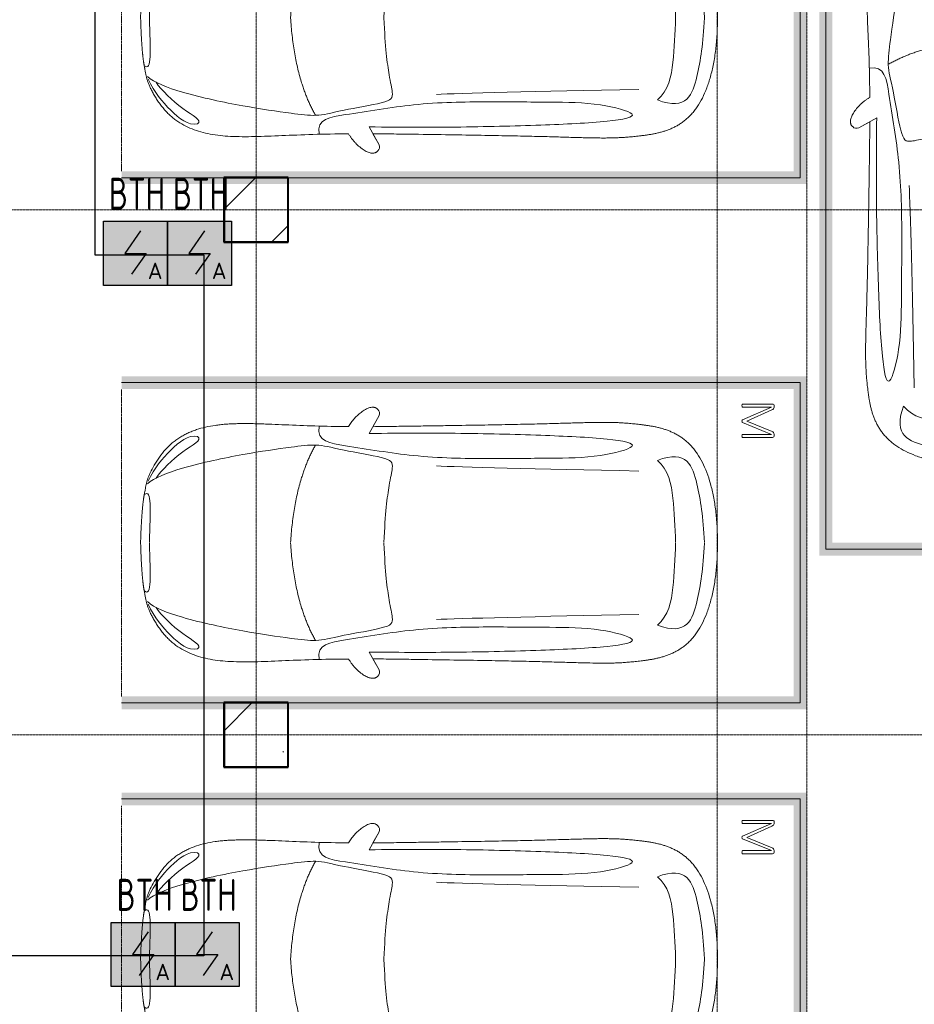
# Model space of a CAD drawing. Header units: millimetres. Extents: x -135639 to 224623, y -383017 to -59102.
# Tile 104 of 256: x 72349 to 79335, y -341619 to -333932. Entities that reach past the tile are written whole.
import ezdxf
from ezdxf.enums import TextEntityAlignment as Align

# ---------------------------------------------------------------- set-up
doc = ezdxf.new("R2010")
doc.units = ezdxf.units.MM
for name, pattern in [('CONTINOUS', [0]), ('Линия сетки', [25, 20, -2.5, 0, -2.5]), ('Невидимые', [5, 3, -2]), ('Штрих_3_3_', [6, 3, -3])]:
    doc.linetypes.add(name, pattern=pattern)
for name, color, linetype, lineweight in [('A-000-M_MASS', 7, 'Continuous', 18), ('A-200-M_WALL_INT', 7, 'Continuous', 18), ('C-953-M_PARKING', 7, 'Continuous', 18), ('C-953-MH_PARKING', 7, 'Невидимые', 18), ('S-280-M_COLUMN', 7, 'Continuous', 18), ('Z-030-M_GRID', 7, 'Continuous', 9), ('ПС', 7, 'Continuous', 40), ('СС-011-ПОЖ-СИГНАЛИЗАЦИЯ', 1, 'Continuous', 30)]:
    doc.layers.add(name, color=color, linetype=linetype, lineweight=lineweight)
doc.styles.add('1111', font='isocpeur.ttf')

# ---------------------------------------------------------------- blocks, each defined once
blk = doc.blocks.new('A_PAR_Parking - M-2663509-B2_-11_400_')
at = {"layer": 'C-953-M_PARKING', "true_color": 0xf7f9fb}
blk.add_hatch(color=7, dxfattribs=at).paths.add_polyline_path([(-1300, 2650), (-1300, -2700), (1300, -2700), (1300, 2650), (1200, 2650), (1200, -2600), (-1200, -2600), (-1200, 2650)])
at = {"layer": 'A-000-M_MASS', "color": 253, "true_color": 0xaaaaaa}
for p, q in [((-853.2, 716.7), (-993.1, 639.1)), ((853.2, 716.7), (993.1, 639.1)), ((-906.1, 687.4), (-993.1, 639.1)), ((993.1, 639.1), (906.1, 687.4))]:
    blk.add_line(p, q, dxfattribs=at)
for centre, start, end in [((-1010.2, 677.7), 223.41837, 293.93047), ((1010.2, 677.7), 246.06953, 316.58163)]:
    blk.add_arc(centre, 42.2, start, end, dxfattribs=at)
for points, knots in [([(-907.6, 876.4), (-907.6, 976), (-911.2, 1161), (-920, 1362), (-926.1, 1508.1), (-930.5, 1645.4), (-930.2, 1768.6), (-921.6, 1880.2), (-910.5, 1957.2), (-893.9, 2030.5), (-870.8, 2100), (-840.5, 2165.3), (-808.7, 2215.9), (-778.9, 2254), (-754.4, 2281.2), (-727.4, 2307.2), (-698.1, 2331.9), (-667.3, 2354.9), (-635.8, 2376.1), (-604.5, 2395.2), (-574, 2412.1), (-545.3, 2426.4), (-519.1, 2437.8), (-499.9, 2445), (-485.2, 2449.7), (-474.3, 2452.8), (-463.2, 2455.6), (-451.9, 2458.1), (-440.1, 2460.6), (-427.5, 2463), (-414, 2465.5), (-401.8, 2467.8), (-391.4, 2469.7), (-383.1, 2471.3), (-375.8, 2472.6), (-369.6, 2473.7), (-363, 2474.8), (-356.1, 2475.9), (-348.8, 2477.1), (-342.9, 2477.9), (-336.8, 2478.8), (-330.4, 2479.7), (-323.7, 2480.6), (-316.6, 2481.5), (-309.1, 2482.4), (-301.4, 2483.3), (-293.2, 2484.2), (-284.6, 2485.1), (-275.5, 2486), (-262.9, 2487.1), (-249.4, 2488.3), (-234.8, 2489.5), (-223.4, 2490.4), (-211.5, 2491.2), (-198.9, 2492.1), (-185.8, 2492.9), (-167.6, 2494), (-148.2, 2495.1), (-127.4, 2496.1), (-105.9, 2497.2), (-77.2, 2498.4), (-39.8, 2499.8), (-13, 2500.7), (0.9, 2501.1)], [-1, -1, -1, -1, -0.913265, -0.826531, -0.783163, -0.739796, -0.653061, -0.612245, -0.571429, -0.530612, -0.489796, -0.44898, -0.408163, -0.387755, -0.367347, -0.346939, -0.326531, -0.306122, -0.285714, -0.265306, -0.244898, -0.22449, -0.204082, -0.183673, -0.173469, -0.163265, -0.153061, -0.142857, -0.132653, -0.122449, -0.112245, -0.102041, -0.096939, -0.091837, -0.086735, -0.084184, -0.081633, -0.076531, -0.07398, -0.071429, -0.068878, -0.066327, -0.063776, -0.061224, -0.058673, -0.056122, -0.053571, -0.05102, -0.048469, -0.045918, -0.040816, -0.038265, -0.035714, -0.033163, -0.030612, -0.028061, -0.02551, -0.020408, -0.017857, -0.015306, -0.010204, -0.005102, 0, 0, 0, 0]), ([(0.9, 2501.1), (21.7, 2500.5), (51.4, 2499.4), (87.7, 2498), (113.2, 2496.8), (137.2, 2495.6), (159.8, 2494.4), (180.9, 2493.2), (200.8, 2491.9), (219.4, 2490.6), (236.6, 2489.3), (252.9, 2488), (267.9, 2486.6), (281.9, 2485.3), (295, 2483.9), (307, 2482.6), (319.6, 2481.1), (329.9, 2479.7), (338.4, 2478.5), (344.6, 2477.7), (350.4, 2476.8), (355.9, 2475.9), (361.2, 2475.1), (366.3, 2474.2), (371.2, 2473.4), (377.4, 2472.3), (384.7, 2471), (393, 2469.4), (403.4, 2467.5), (415.6, 2465.2), (433.6, 2461.8), (453.8, 2457.8), (475.9, 2452.6), (497.6, 2446), (520.6, 2437.4), (555.5, 2422.1), (605.5, 2395.9), (669.1, 2355.3), (729.9, 2307.4), (772.8, 2262.9), (802.5, 2224.9), (822.6, 2195.1), (840.7, 2164.2), (856.7, 2132.1), (870.9, 2098.9), (887.5, 2053.3), (903.9, 1993.8), (915.3, 1931.2), (921.9, 1879.2), (925.6, 1839.1), (928.2, 1798), (929.8, 1755.7), (930.5, 1719.5), (930.6, 1689.9), (930.5, 1667.4), (930.3, 1644.6), (929.9, 1621.4), (929.4, 1597.9), (928.5, 1566.1), (927.2, 1525.5), (924.6, 1458.6), (919.2, 1336.4), (911, 1144.9), (907.6, 970.1), (907.6, 876.4)], [-1, -1, -1, -1, -0.992347, -0.98852, -0.984694, -0.980867, -0.977041, -0.973214, -0.969388, -0.965561, -0.961735, -0.957908, -0.954082, -0.950255, -0.946429, -0.942602, -0.938776, -0.933673, -0.931122, -0.928571, -0.92602, -0.923469, -0.920918, -0.918367, -0.915816, -0.913265, -0.908163, -0.903061, -0.897959, -0.887755, -0.877551, -0.857143, -0.836735, -0.816327, -0.795918, -0.77551, -0.734694, -0.693878, -0.653061, -0.612245, -0.591837, -0.571429, -0.55102, -0.530612, -0.510204, -0.489796, -0.44898, -0.408163, -0.387755, -0.367347, -0.346939, -0.326531, -0.306122, -0.295918, -0.285714, -0.27551, -0.265306, -0.255102, -0.244898, -0.22449, -0.204082, -0.163265, -0.081633, 0, 0, 0, 0]), ([(-479.6, 2441.4), (-586, 2391.8), (-718.7, 2282.7), (-847.3, 2127.6), (-828.4, 2057)], [0, 0, 0, 0, 0.53668, 1.024735, 1.024735, 1.024735, 1.024735]), ([(-459.4, 2446), (-507.5, 2397.9), (-600.9, 2146.6), (-695.8, 1683.9), (-743.6, 1354.1), (-774.1, 1106.3), (-734.1, 996.4), (-659.8, 552.2), (-618, 522.3), (-447.3, 564.9), (-233.6, 590.3), (-1.9, 601.6)], [0, 0, 0, 0, 0.884172, 2.058368, 3.212407, 3.977765, 4.871213, 5.547774, 6.288901, 6.772879, 7.454401, 7.454401, 7.454401, 7.454401]), ([(459.4, 2446), (507.5, 2397.9), (600.9, 2146.6), (695.8, 1683.9), (743.6, 1354.1), (774.1, 1106.3), (734.1, 996.4), (659.8, 552.2), (618, 522.3), (447.3, 564.9), (233.6, 590.3), (1.9, 601.6)], [0, 0, 0, 0, 0.884172, 2.058368, 3.212407, 3.977765, 4.871213, 5.547774, 6.288901, 6.772879, 7.454401, 7.454401, 7.454401, 7.454401]), ([(479.6, 2441.4), (586, 2391.8), (718.7, 2282.7), (847.3, 2127.6), (828.4, 2057)], [0, 0, 0, 0, 0.53668, 1.024735, 1.024735, 1.024735, 1.024735]), ([(-828.4, 2057), (-802.6, 2015.7), (-728.3, 2173.2), (-566.1, 2339.3), (-504.9, 2380.6)], [0, 0, 0, 0, 0.497572, 1.022643, 1.022643, 1.022643, 1.022643]), ([(828.4, 2057), (802.6, 2015.7), (728.3, 2173.2), (566.1, 2339.3), (504.9, 2380.6)], [0, 0, 0, 0, 0.497572, 1.022643, 1.022643, 1.022643, 1.022643]), ([(-908.3, 1105.9), (-792, 1130), (-753.2, 859.4), (-662.6, 332.1), (-655.4, -196.5), (-660.5, -684.2), (-662.6, -1068.4), (-763.9, -1442.7), (-816.5, -1156.9), (-841.5, -605.2), (-856.7, -17.5), (-856.5, 453.9), (-853.2, 716.7)], [0, 0, 0, 0, 1.013953, 2.476159, 4.172855, 5.704608, 7.082231, 8.244161, 9.589947, 11.154659, 12.917121, 14.362976, 14.362976, 14.362976, 14.362976]), ([(908.3, 1105.9), (792, 1130), (753.2, 859.4), (662.6, 332.1), (655.4, -196.5), (660.5, -684.2), (662.6, -1068.4), (763.9, -1442.7), (816.5, -1156.9), (841.5, -605.2), (856.7, -17.5), (856.5, 453.9), (853.2, 716.7)], [0, 0, 0, 0, 1.013953, 2.476159, 4.172855, 5.704608, 7.082231, 8.244161, 9.589947, 11.154659, 12.917121, 14.362976, 14.362976, 14.362976, 14.362976]), ([(-1040.9, 648.7), (-1044.3, 651.7), (-1048.7, 656.6), (-1052.9, 663.7), (-1055.3, 669.5), (-1057.1, 675.4), (-1058, 681.7), (-1058.4, 688.2), (-1057.8, 701.7), (-1052.2, 723.5), (-1035.9, 755.8), (-1011.1, 789.9), (-984.6, 818.2), (-961.5, 838.8), (-943.7, 853.1), (-925.6, 865.8), (-913.6, 873), (-907.6, 876.4)], [-1, -1, -1, -1, -0.941667, -0.9125, -0.883333, -0.854167, -0.825, -0.795833, -0.766667, -0.65, -0.533333, -0.4, -0.266667, -0.2, -0.133333, -0.066667, 0, 0, 0, 0]), ([(907.6, 876.4), (912.9, 873.5), (923.4, 867.2), (944.5, 852.7), (970.5, 831.6), (999.5, 802.9), (1025.9, 770.7), (1043.2, 742.4), (1052.9, 719.4), (1057.4, 702.8), (1058.6, 689.7), (1057.9, 679.9), (1056.4, 672.8), (1054.1, 666.1), (1049.7, 657.8), (1044.8, 652.2), (1040.9, 648.7)], [-1, -1, -1, -1, -0.941667, -0.883333, -0.766667, -0.65, -0.533333, -0.4, -0.333333, -0.266667, -0.2, -0.166667, -0.133333, -0.1, -0.066667, 0, 0, 0, 0]), ([(0, -2003.8), (-45, -2003.7), (-131.8, -2001.4), (-251.9, -1990.7), (-361.8, -1973.6), (-461.5, -1950.2), (-550.8, -1921), (-629.5, -1886.4), (-686.2, -1853.3), (-726.1, -1824.5), (-753.4, -1801.8), (-773.8, -1781.9), (-788.8, -1765.5), (-799.4, -1753.1), (-809.5, -1740.4), (-818.9, -1727.5), (-827.7, -1714.4), (-836.1, -1701.2), (-843.9, -1687.9), (-851.2, -1674.4), (-857.9, -1660.8), (-864.3, -1647.2), (-870.2, -1633.6), (-875.7, -1619.8), (-880.7, -1606), (-885.4, -1592.2), (-889.8, -1578.4), (-893.7, -1564.6), (-897.4, -1550.8), (-900.7, -1537.2), (-903.9, -1523.6), (-906.6, -1510.1), (-909.2, -1496.6), (-911.6, -1483.4), (-913.8, -1470.2), (-915.7, -1457.2), (-917.5, -1444.4), (-919.2, -1431.8), (-920.9, -1419.4), (-922.8, -1403.2), (-925.1, -1383.5), (-927.6, -1360.8), (-929.8, -1338.8), (-931.7, -1317.6), (-934, -1290), (-936.3, -1256.7), (-938.2, -1217.6), (-939.4, -1178.6), (-940, -1138.8), (-940, -1097.3), (-939.4, -1038.8), (-937.7, -958.2), (-934.4, -846), (-930.5, -714.1), (-926.5, -558.6), (-922.7, -375.9), (-918.9, -163.4), (-914.9, 81.7), (-911.4, 315.4), (-908.5, 521.3), (-906.9, 630.9), (-906.1, 687.4)], [-1, -1, -1, -1, -0.97619, -0.952381, -0.928571, -0.904762, -0.880952, -0.857143, -0.833333, -0.821429, -0.809524, -0.797619, -0.791667, -0.785714, -0.779762, -0.77381, -0.767857, -0.761905, -0.755952, -0.75, -0.744048, -0.738095, -0.732143, -0.72619, -0.720238, -0.714286, -0.708333, -0.702381, -0.696429, -0.690476, -0.684524, -0.678571, -0.672619, -0.666667, -0.660714, -0.654762, -0.64881, -0.642857, -0.636905, -0.630952, -0.619048, -0.607143, -0.595238, -0.583333, -0.571429, -0.547619, -0.52381, -0.5, -0.47619, -0.452381, -0.428571, -0.380952, -0.333333, -0.285714, -0.238095, -0.190476, -0.142857, -0.095238, -0.047619, -0.02381, 0, 0, 0, 0]), ([(906.1, 687.4), (906.9, 630.9), (908.5, 521.3), (910.7, 366.9), (912.8, 221.9), (915.6, 40.8), (918.9, -163.4), (922.7, -375.9), (926.5, -558.6), (929.8, -688.2), (932.5, -780), (934.3, -843.5), (936, -902.1), (937.5, -956.3), (938.7, -1006.6), (939.6, -1053.4), (940, -1097.3), (940, -1138.8), (939.4, -1178.6), (938.2, -1217.6), (936.3, -1256.7), (934, -1290), (931.7, -1317.6), (929.8, -1338.8), (927.6, -1360.8), (925.1, -1383.5), (922.8, -1403.2), (920.9, -1419.4), (919.2, -1431.8), (917.5, -1444.4), (915.7, -1457.2), (913.8, -1470.2), (911.6, -1483.4), (909.2, -1496.6), (906.6, -1510.1), (903.9, -1523.6), (900.7, -1537.2), (897.4, -1550.8), (893.7, -1564.6), (889.8, -1578.4), (885.4, -1592.2), (880.7, -1606), (875.7, -1619.8), (870.2, -1633.6), (864.3, -1647.2), (857.9, -1660.8), (851.2, -1674.4), (843.9, -1687.9), (836.1, -1701.2), (827.7, -1714.4), (818.9, -1727.5), (809.5, -1740.4), (799.4, -1753.1), (788.8, -1765.5), (773.8, -1781.9), (753.4, -1801.8), (726.1, -1824.5), (686.2, -1853.3), (606.8, -1899.6), (494.8, -1942.4), (361.8, -1973.6), (251.9, -1990.7), (131.8, -2001.4), (45, -2003.7), (0, -2003.8)], [-1, -1, -1, -1, -0.97619, -0.952381, -0.928571, -0.904762, -0.857143, -0.809524, -0.761905, -0.714286, -0.690476, -0.666667, -0.642857, -0.619048, -0.595238, -0.571429, -0.547619, -0.52381, -0.5, -0.47619, -0.452381, -0.428571, -0.416667, -0.404762, -0.392857, -0.380952, -0.369048, -0.363095, -0.357143, -0.35119, -0.345238, -0.339286, -0.333333, -0.327381, -0.321429, -0.315476, -0.309524, -0.303571, -0.297619, -0.291667, -0.285714, -0.279762, -0.27381, -0.267857, -0.261905, -0.255952, -0.25, -0.244048, -0.238095, -0.232143, -0.22619, -0.220238, -0.214286, -0.208333, -0.202381, -0.190476, -0.178571, -0.166667, -0.142857, -0.095238, -0.071429, -0.047619, -0.02381, 0, 0, 0, 0]), ([(-643, -1534.6), (-731.6, -1765.4), (-468.2, -1854.8), (-203.3, -1891), (-1.9, -1901.6)], [0, 0, 0, 0, 0.867049, 1.684227, 1.684227, 1.684227, 1.684227]), ([(-643, -1534.6), (-569.6, -1622.1), (-348.5, -1664.3), (-124, -1672.4), (-1.9, -1676.2)], [0, 0, 0, 0, 0.616728, 1.242165, 1.242165, 1.242165, 1.242165]), ([(643, -1534.6), (731.6, -1765.4), (468.2, -1854.8), (203.3, -1891), (1.9, -1901.6)], [0, 0, 0, 0, 0.867049, 1.684227, 1.684227, 1.684227, 1.684227]), ([(643, -1534.6), (569.6, -1622.1), (348.5, -1664.3), (124, -1672.4), (1.9, -1676.2)], [0, 0, 0, 0, 0.616728, 1.242165, 1.242165, 1.242165, 1.242165])]:
    blk.add_open_spline(points, degree=3, knots=knots, dxfattribs=at)
for points, degree in [([(-376.2, 2469.9), (-425, 2411.7), (-256.6, 2425), (-1.9, 2431.6)], 3), ([(376.2, 2469.9), (425, 2411.7), (256.6, 2425), (1.9, 2431.6)], 3), ([(-1.9, 1329.8), (-478.1, 1299.2), (-761.9, 1135.3)], 2), ([(1.9, 1329.8), (478.1, 1299.2), (761.9, 1135.3)], 2), ([(-599.3, 190.1), (-592, 24.4), (-575.2, -588.2), (-560, -1389.4)], 3), ([(599.3, 190.1), (592, 24.4), (575.2, -588.2), (560, -1389.4)], 3)]:
    blk.add_open_spline(points, degree=degree, dxfattribs=at)
at = {"layer": 'C-953-M_PARKING', "color": 253, "true_color": 0xaaaaaa}
for p, q in [((-1250, -2650), (-1250, 2650)), ((1250, 2650), (1250, -2650)), ((822.6, -2197.9), (822.1, -2200.1)), ((822.1, -2200.1), (822.1, -2433.8)), ((824.5, -2196.4), (822.6, -2197.9)), ((822.6, -2197.9), (824.5, -2196.4)), ((828.2, -2195.4), (824.5, -2196.4)), ((824.5, -2196.4), (828.2, -2195.4)), ((833.8, -2195), (828.2, -2195.4)), ((839.8, -2195.4), (833.8, -2195)), ((843.6, -2196.4), (839.8, -2195.4)), ((839.8, -2195.4), (843.6, -2196.4)), ((845.7, -2197.9), (843.6, -2196.4)), ((843.6, -2196.4), (845.7, -2197.9)), ((846.5, -2200.1), (845.7, -2197.9)), ((938, -2198.7), (846.5, -2425.3)), ((846.5, -2425.3), (846.5, -2200.1)), ((939, -2197.3), (938, -2198.7)), ((938, -2198.7), (939, -2197.3)), ((941, -2196.1), (939, -2197.3)), ((939, -2197.3), (941, -2196.1)), ((944.2, -2195.3), (941, -2196.1)), ((941, -2196.1), (944.2, -2195.3)), ((948.9, -2195), (944.2, -2195.3)), ((944.2, -2195.3), (948.9, -2195)), ((953.2, -2195.3), (948.9, -2195)), ((948.9, -2195), (953.2, -2195.3)), ((956.4, -2196.1), (953.2, -2195.3)), ((953.2, -2195.3), (956.4, -2196.1)), ((958.5, -2197.3), (956.4, -2196.1)), ((956.4, -2196.1), (958.5, -2197.3)), ((959.7, -2198.7), (958.5, -2197.3)), ((958.5, -2197.3), (959.7, -2198.7)), ((1058.6, -2425.3), (959.7, -2198.7)), ((1059.2, -2197.9), (1058.6, -2200.1)), ((1058.6, -2200.1), (1058.6, -2425.3)), ((1061.1, -2196.4), (1059.2, -2197.9)), ((1059.2, -2197.9), (1061.1, -2196.4)), ((1064.9, -2195.4), (1061.1, -2196.4)), ((1061.1, -2196.4), (1064.9, -2195.4)), ((1070.4, -2195), (1064.9, -2195.4)), ((1076.3, -2195.4), (1070.4, -2195)), ((1080, -2196.4), (1076.3, -2195.4)), ((1076.3, -2195.4), (1080, -2196.4)), ((1082.1, -2197.9), (1080, -2196.4)), ((1080, -2196.4), (1082.1, -2197.9)), ((1082.7, -2200.1), (1082.1, -2197.9)), ((1082.1, -2197.9), (1082.7, -2200.1)), ((1082.7, -2433.8), (1082.7, -2200.1)), ((869.4, -2430.3), (950, -2231.9)), ((950, -2231.9), (1037.2, -2429.5)), ((822.1, -2433.8), (825.8, -2443.3)), ((825.8, -2443.3), (833.1, -2445.9)), ((833.1, -2445.9), (846, -2445.9)), ((846, -2445.9), (854.6, -2444.9)), ((854.6, -2444.9), (861.1, -2441.8)), ((861.1, -2441.8), (865.9, -2436.9)), ((865.9, -2436.9), (869.4, -2430.3)), ((1037.2, -2429.5), (1041.4, -2437.3)), ((1041.4, -2437.3), (1046.1, -2442.4)), ((1046.1, -2442.4), (1051.3, -2445.1)), ((1051.3, -2445.1), (1057.5, -2445.9)), ((1057.5, -2445.9), (1071.8, -2445.9)), ((1071.8, -2445.9), (1075.5, -2445.3)), ((1075.5, -2445.3), (1071.8, -2445.9)), ((1075.5, -2445.3), (1079, -2443.3)), ((1079, -2443.3), (1075.5, -2445.3)), ((1079, -2443.3), (1081.6, -2439.5)), ((1081.6, -2439.5), (1079, -2443.3)), ((1081.6, -2439.5), (1082.7, -2433.8)), ((1250, -2650), (-1250, -2650))]:
    blk.add_line(p, q, dxfattribs=at)
at = {"layer": 'C-953-MH_PARKING', "color": 253, "linetype": 'Штрих_3_3_', "true_color": 0xaaaaaa}
blk.add_line((-1200, 2650), (1200, 2650), dxfattribs=at)
blk = doc.blocks.new('A_PAR_Parking - M_Зависимые-2663510-B2_-11_400_')
at = {"layer": 'C-953-M_PARKING', "true_color": 0xf7f9fb}
blk.add_hatch(color=7, dxfattribs=at).paths.add_polyline_path([(-1300, 1541.5), (-1300, -2700), (1300, -2700), (1300, 2650), (1200, 2650), (1200, -2600), (-1200, -2600), (-1200, 2650), (-1300, 2650), (-1300, 2234.8)])
at = {"layer": 'A-000-M_MASS', "color": 253, "true_color": 0xaaaaaa}
for p, q in [((-853.2, 716.7), (-993.1, 639.1)), ((853.2, 716.7), (993.1, 639.1)), ((-906.1, 687.4), (-993.1, 639.1)), ((993.1, 639.1), (906.1, 687.4))]:
    blk.add_line(p, q, dxfattribs=at)
for centre, start, end in [((-1010.2, 677.7), 223.41837, 293.93047), ((1010.2, 677.7), 246.06953, 316.58163)]:
    blk.add_arc(centre, 42.2, start, end, dxfattribs=at)
for points, knots in [([(-907.6, 876.4), (-907.6, 976), (-911.2, 1161), (-920, 1362), (-926.1, 1508.1), (-930.5, 1645.4), (-930.2, 1768.6), (-921.6, 1880.2), (-910.5, 1957.2), (-893.9, 2030.5), (-870.8, 2100), (-840.5, 2165.3), (-808.7, 2215.9), (-778.9, 2254), (-754.4, 2281.2), (-727.4, 2307.2), (-698.1, 2331.9), (-667.3, 2354.9), (-635.8, 2376.1), (-604.5, 2395.2), (-574, 2412.1), (-545.3, 2426.4), (-519.1, 2437.8), (-499.9, 2445), (-485.2, 2449.7), (-474.3, 2452.8), (-463.2, 2455.6), (-451.9, 2458.1), (-440.1, 2460.6), (-427.5, 2463), (-414, 2465.5), (-401.8, 2467.8), (-391.4, 2469.7), (-383.1, 2471.3), (-375.8, 2472.6), (-369.6, 2473.7), (-363, 2474.8), (-356.1, 2475.9), (-348.8, 2477.1), (-342.9, 2477.9), (-336.8, 2478.8), (-330.4, 2479.7), (-323.7, 2480.6), (-316.6, 2481.5), (-309.1, 2482.4), (-301.4, 2483.3), (-293.2, 2484.2), (-284.6, 2485.1), (-275.5, 2486), (-262.9, 2487.1), (-249.4, 2488.3), (-234.8, 2489.5), (-223.4, 2490.4), (-211.5, 2491.2), (-198.9, 2492.1), (-185.8, 2492.9), (-167.6, 2494), (-148.2, 2495.1), (-127.4, 2496.1), (-105.9, 2497.2), (-77.2, 2498.4), (-39.8, 2499.8), (-13, 2500.7), (0.9, 2501.1)], [-1, -1, -1, -1, -0.913265, -0.826531, -0.783163, -0.739796, -0.653061, -0.612245, -0.571429, -0.530612, -0.489796, -0.44898, -0.408163, -0.387755, -0.367347, -0.346939, -0.326531, -0.306122, -0.285714, -0.265306, -0.244898, -0.22449, -0.204082, -0.183673, -0.173469, -0.163265, -0.153061, -0.142857, -0.132653, -0.122449, -0.112245, -0.102041, -0.096939, -0.091837, -0.086735, -0.084184, -0.081633, -0.076531, -0.07398, -0.071429, -0.068878, -0.066327, -0.063776, -0.061224, -0.058673, -0.056122, -0.053571, -0.05102, -0.048469, -0.045918, -0.040816, -0.038265, -0.035714, -0.033163, -0.030612, -0.028061, -0.02551, -0.020408, -0.017857, -0.015306, -0.010204, -0.005102, 0, 0, 0, 0]), ([(0.9, 2501.1), (21.7, 2500.5), (51.4, 2499.4), (87.7, 2498), (113.2, 2496.8), (137.2, 2495.6), (159.8, 2494.4), (180.9, 2493.2), (200.8, 2491.9), (219.4, 2490.6), (236.6, 2489.3), (252.9, 2488), (267.9, 2486.6), (281.9, 2485.3), (295, 2483.9), (307, 2482.6), (319.6, 2481.1), (329.9, 2479.7), (338.4, 2478.5), (344.6, 2477.7), (350.4, 2476.8), (355.9, 2475.9), (361.2, 2475.1), (366.3, 2474.2), (371.2, 2473.4), (377.4, 2472.3), (384.7, 2471), (393, 2469.4), (403.4, 2467.5), (415.6, 2465.2), (433.6, 2461.8), (453.8, 2457.8), (475.9, 2452.6), (497.6, 2446), (520.6, 2437.4), (555.5, 2422.1), (605.5, 2395.9), (669.1, 2355.3), (729.9, 2307.4), (772.8, 2262.9), (802.5, 2224.9), (822.6, 2195.1), (840.7, 2164.2), (856.7, 2132.1), (870.9, 2098.9), (887.5, 2053.3), (903.9, 1993.8), (915.3, 1931.2), (921.9, 1879.2), (925.6, 1839.1), (928.2, 1798), (929.8, 1755.7), (930.5, 1719.5), (930.6, 1689.9), (930.5, 1667.4), (930.3, 1644.6), (929.9, 1621.4), (929.4, 1597.9), (928.5, 1566.1), (927.2, 1525.5), (924.6, 1458.6), (919.2, 1336.4), (911, 1144.9), (907.6, 970.1), (907.6, 876.4)], [-1, -1, -1, -1, -0.992347, -0.98852, -0.984694, -0.980867, -0.977041, -0.973214, -0.969388, -0.965561, -0.961735, -0.957908, -0.954082, -0.950255, -0.946429, -0.942602, -0.938776, -0.933673, -0.931122, -0.928571, -0.92602, -0.923469, -0.920918, -0.918367, -0.915816, -0.913265, -0.908163, -0.903061, -0.897959, -0.887755, -0.877551, -0.857143, -0.836735, -0.816327, -0.795918, -0.77551, -0.734694, -0.693878, -0.653061, -0.612245, -0.591837, -0.571429, -0.55102, -0.530612, -0.510204, -0.489796, -0.44898, -0.408163, -0.387755, -0.367347, -0.346939, -0.326531, -0.306122, -0.295918, -0.285714, -0.27551, -0.265306, -0.255102, -0.244898, -0.22449, -0.204082, -0.163265, -0.081633, 0, 0, 0, 0]), ([(-479.6, 2441.4), (-586, 2391.8), (-718.7, 2282.7), (-847.3, 2127.6), (-828.4, 2057)], [0, 0, 0, 0, 0.53668, 1.024735, 1.024735, 1.024735, 1.024735]), ([(-459.4, 2446), (-507.5, 2397.9), (-600.9, 2146.6), (-695.8, 1683.9), (-743.6, 1354.1), (-774.1, 1106.3), (-734.1, 996.4), (-659.8, 552.2), (-618, 522.3), (-447.3, 564.9), (-233.6, 590.3), (-1.9, 601.6)], [0, 0, 0, 0, 0.884172, 2.058368, 3.212407, 3.977765, 4.871213, 5.547774, 6.288901, 6.772879, 7.454401, 7.454401, 7.454401, 7.454401]), ([(459.4, 2446), (507.5, 2397.9), (600.9, 2146.6), (695.8, 1683.9), (743.6, 1354.1), (774.1, 1106.3), (734.1, 996.4), (659.8, 552.2), (618, 522.3), (447.3, 564.9), (233.6, 590.3), (1.9, 601.6)], [0, 0, 0, 0, 0.884172, 2.058368, 3.212407, 3.977765, 4.871213, 5.547774, 6.288901, 6.772879, 7.454401, 7.454401, 7.454401, 7.454401]), ([(479.6, 2441.4), (586, 2391.8), (718.7, 2282.7), (847.3, 2127.6), (828.4, 2057)], [0, 0, 0, 0, 0.53668, 1.024735, 1.024735, 1.024735, 1.024735]), ([(-828.4, 2057), (-802.6, 2015.7), (-728.3, 2173.2), (-566.1, 2339.3), (-504.9, 2380.6)], [0, 0, 0, 0, 0.497572, 1.022643, 1.022643, 1.022643, 1.022643]), ([(828.4, 2057), (802.6, 2015.7), (728.3, 2173.2), (566.1, 2339.3), (504.9, 2380.6)], [0, 0, 0, 0, 0.497572, 1.022643, 1.022643, 1.022643, 1.022643]), ([(-908.3, 1105.9), (-792, 1130), (-753.2, 859.4), (-662.6, 332.1), (-655.4, -196.5), (-660.5, -684.2), (-662.6, -1068.4), (-763.9, -1442.7), (-816.5, -1156.9), (-841.5, -605.2), (-856.7, -17.5), (-856.5, 453.9), (-853.2, 716.7)], [0, 0, 0, 0, 1.013953, 2.476159, 4.172855, 5.704608, 7.082231, 8.244161, 9.589947, 11.154659, 12.917121, 14.362976, 14.362976, 14.362976, 14.362976]), ([(908.3, 1105.9), (792, 1130), (753.2, 859.4), (662.6, 332.1), (655.4, -196.5), (660.5, -684.2), (662.6, -1068.4), (763.9, -1442.7), (816.5, -1156.9), (841.5, -605.2), (856.7, -17.5), (856.5, 453.9), (853.2, 716.7)], [0, 0, 0, 0, 1.013953, 2.476159, 4.172855, 5.704608, 7.082231, 8.244161, 9.589947, 11.154659, 12.917121, 14.362976, 14.362976, 14.362976, 14.362976]), ([(-1040.9, 648.7), (-1044.3, 651.7), (-1048.7, 656.6), (-1052.9, 663.7), (-1055.3, 669.5), (-1057.1, 675.4), (-1058, 681.7), (-1058.4, 688.2), (-1057.8, 701.7), (-1052.2, 723.5), (-1035.9, 755.8), (-1011.1, 789.9), (-984.6, 818.2), (-961.5, 838.8), (-943.7, 853.1), (-925.6, 865.8), (-913.6, 873), (-907.6, 876.4)], [-1, -1, -1, -1, -0.941667, -0.9125, -0.883333, -0.854167, -0.825, -0.795833, -0.766667, -0.65, -0.533333, -0.4, -0.266667, -0.2, -0.133333, -0.066667, 0, 0, 0, 0]), ([(907.6, 876.4), (912.9, 873.5), (923.4, 867.2), (944.5, 852.7), (970.5, 831.6), (999.5, 802.9), (1025.9, 770.7), (1043.2, 742.4), (1052.9, 719.4), (1057.4, 702.8), (1058.6, 689.7), (1057.9, 679.9), (1056.4, 672.8), (1054.1, 666.1), (1049.7, 657.8), (1044.8, 652.2), (1040.9, 648.7)], [-1, -1, -1, -1, -0.941667, -0.883333, -0.766667, -0.65, -0.533333, -0.4, -0.333333, -0.266667, -0.2, -0.166667, -0.133333, -0.1, -0.066667, 0, 0, 0, 0]), ([(0, -2003.8), (-45, -2003.7), (-131.8, -2001.4), (-251.9, -1990.7), (-361.8, -1973.6), (-461.5, -1950.2), (-550.8, -1921), (-629.5, -1886.4), (-686.2, -1853.3), (-726.1, -1824.5), (-753.4, -1801.8), (-773.8, -1781.9), (-788.8, -1765.5), (-799.4, -1753.1), (-809.5, -1740.4), (-818.9, -1727.5), (-827.7, -1714.4), (-836.1, -1701.2), (-843.9, -1687.9), (-851.2, -1674.4), (-857.9, -1660.8), (-864.3, -1647.2), (-870.2, -1633.6), (-875.7, -1619.8), (-880.7, -1606), (-885.4, -1592.2), (-889.8, -1578.4), (-893.7, -1564.6), (-897.4, -1550.8), (-900.7, -1537.2), (-903.9, -1523.6), (-906.6, -1510.1), (-909.2, -1496.6), (-911.6, -1483.4), (-913.8, -1470.2), (-915.7, -1457.2), (-917.5, -1444.4), (-919.2, -1431.8), (-920.9, -1419.4), (-922.8, -1403.2), (-925.1, -1383.5), (-927.6, -1360.8), (-929.8, -1338.8), (-931.7, -1317.6), (-934, -1290), (-936.3, -1256.7), (-938.2, -1217.6), (-939.4, -1178.6), (-940, -1138.8), (-940, -1097.3), (-939.4, -1038.8), (-937.7, -958.2), (-934.4, -846), (-930.5, -714.1), (-926.5, -558.6), (-922.7, -375.9), (-918.9, -163.4), (-914.9, 81.7), (-911.4, 315.4), (-908.5, 521.3), (-906.9, 630.9), (-906.1, 687.4)], [-1, -1, -1, -1, -0.97619, -0.952381, -0.928571, -0.904762, -0.880952, -0.857143, -0.833333, -0.821429, -0.809524, -0.797619, -0.791667, -0.785714, -0.779762, -0.77381, -0.767857, -0.761905, -0.755952, -0.75, -0.744048, -0.738095, -0.732143, -0.72619, -0.720238, -0.714286, -0.708333, -0.702381, -0.696429, -0.690476, -0.684524, -0.678571, -0.672619, -0.666667, -0.660714, -0.654762, -0.64881, -0.642857, -0.636905, -0.630952, -0.619048, -0.607143, -0.595238, -0.583333, -0.571429, -0.547619, -0.52381, -0.5, -0.47619, -0.452381, -0.428571, -0.380952, -0.333333, -0.285714, -0.238095, -0.190476, -0.142857, -0.095238, -0.047619, -0.02381, 0, 0, 0, 0]), ([(906.1, 687.4), (906.9, 630.9), (908.5, 521.3), (910.7, 366.9), (912.8, 221.9), (915.6, 40.8), (918.9, -163.4), (922.7, -375.9), (926.5, -558.6), (929.8, -688.2), (932.5, -780), (934.3, -843.5), (936, -902.1), (937.5, -956.3), (938.7, -1006.6), (939.6, -1053.4), (940, -1097.3), (940, -1138.8), (939.4, -1178.6), (938.2, -1217.6), (936.3, -1256.7), (934, -1290), (931.7, -1317.6), (929.8, -1338.8), (927.6, -1360.8), (925.1, -1383.5), (922.8, -1403.2), (920.9, -1419.4), (919.2, -1431.8), (917.5, -1444.4), (915.7, -1457.2), (913.8, -1470.2), (911.6, -1483.4), (909.2, -1496.6), (906.6, -1510.1), (903.9, -1523.6), (900.7, -1537.2), (897.4, -1550.8), (893.7, -1564.6), (889.8, -1578.4), (885.4, -1592.2), (880.7, -1606), (875.7, -1619.8), (870.2, -1633.6), (864.3, -1647.2), (857.9, -1660.8), (851.2, -1674.4), (843.9, -1687.9), (836.1, -1701.2), (827.7, -1714.4), (818.9, -1727.5), (809.5, -1740.4), (799.4, -1753.1), (788.8, -1765.5), (773.8, -1781.9), (753.4, -1801.8), (726.1, -1824.5), (686.2, -1853.3), (606.8, -1899.6), (494.8, -1942.4), (361.8, -1973.6), (251.9, -1990.7), (131.8, -2001.4), (45, -2003.7), (0, -2003.8)], [-1, -1, -1, -1, -0.97619, -0.952381, -0.928571, -0.904762, -0.857143, -0.809524, -0.761905, -0.714286, -0.690476, -0.666667, -0.642857, -0.619048, -0.595238, -0.571429, -0.547619, -0.52381, -0.5, -0.47619, -0.452381, -0.428571, -0.416667, -0.404762, -0.392857, -0.380952, -0.369048, -0.363095, -0.357143, -0.35119, -0.345238, -0.339286, -0.333333, -0.327381, -0.321429, -0.315476, -0.309524, -0.303571, -0.297619, -0.291667, -0.285714, -0.279762, -0.27381, -0.267857, -0.261905, -0.255952, -0.25, -0.244048, -0.238095, -0.232143, -0.22619, -0.220238, -0.214286, -0.208333, -0.202381, -0.190476, -0.178571, -0.166667, -0.142857, -0.095238, -0.071429, -0.047619, -0.02381, 0, 0, 0, 0]), ([(-643, -1534.6), (-731.6, -1765.4), (-468.2, -1854.8), (-203.3, -1891), (-1.9, -1901.6)], [0, 0, 0, 0, 0.867049, 1.684227, 1.684227, 1.684227, 1.684227]), ([(-643, -1534.6), (-569.6, -1622.1), (-348.5, -1664.3), (-124, -1672.4), (-1.9, -1676.2)], [0, 0, 0, 0, 0.616728, 1.242165, 1.242165, 1.242165, 1.242165]), ([(643, -1534.6), (731.6, -1765.4), (468.2, -1854.8), (203.3, -1891), (1.9, -1901.6)], [0, 0, 0, 0, 0.867049, 1.684227, 1.684227, 1.684227, 1.684227]), ([(643, -1534.6), (569.6, -1622.1), (348.5, -1664.3), (124, -1672.4), (1.9, -1676.2)], [0, 0, 0, 0, 0.616728, 1.242165, 1.242165, 1.242165, 1.242165])]:
    blk.add_open_spline(points, degree=3, knots=knots, dxfattribs=at)
for points, degree in [([(-376.2, 2469.9), (-425, 2411.7), (-256.6, 2425), (-1.9, 2431.6)], 3), ([(376.2, 2469.9), (425, 2411.7), (256.6, 2425), (1.9, 2431.6)], 3), ([(-1.9, 1329.8), (-478.1, 1299.2), (-761.9, 1135.3)], 2), ([(1.9, 1329.8), (478.1, 1299.2), (761.9, 1135.3)], 2), ([(-599.3, 190.1), (-592, 24.4), (-575.2, -588.2), (-560, -1389.4)], 3), ([(599.3, 190.1), (592, 24.4), (575.2, -588.2), (560, -1389.4)], 3)]:
    blk.add_open_spline(points, degree=degree, dxfattribs=at)
at = {"layer": 'C-953-M_PARKING', "color": 253, "true_color": 0xaaaaaa}
for p, q in [((-1250, -2650), (-1250, 2650)), ((1250, 2650), (1250, -2650)), ((533.1, -2197.9), (532.6, -2200.1)), ((532.6, -2200.1), (532.6, -2433.8)), ((535, -2196.4), (533.1, -2197.9)), ((533.1, -2197.9), (535, -2196.4)), ((538.7, -2195.4), (535, -2196.4)), ((535, -2196.4), (538.7, -2195.4)), ((544.3, -2195), (538.7, -2195.4)), ((550.3, -2195.4), (544.3, -2195)), ((554.1, -2196.4), (550.3, -2195.4)), ((550.3, -2195.4), (554.1, -2196.4)), ((556.1, -2197.9), (554.1, -2196.4)), ((554.1, -2196.4), (556.1, -2197.9)), ((557, -2200.1), (556.1, -2197.9)), ((648.5, -2198.7), (557, -2425.3)), ((557, -2425.3), (557, -2200.1)), ((649.5, -2197.3), (648.5, -2198.7)), ((648.5, -2198.7), (649.5, -2197.3)), ((651.5, -2196.1), (649.5, -2197.3)), ((649.5, -2197.3), (651.5, -2196.1)), ((654.7, -2195.3), (651.5, -2196.1)), ((651.5, -2196.1), (654.7, -2195.3)), ((659.4, -2195), (654.7, -2195.3)), ((654.7, -2195.3), (659.4, -2195)), ((663.7, -2195.3), (659.4, -2195)), ((659.4, -2195), (663.7, -2195.3)), ((666.9, -2196.1), (663.7, -2195.3)), ((663.7, -2195.3), (666.9, -2196.1)), ((669, -2197.3), (666.9, -2196.1)), ((666.9, -2196.1), (669, -2197.3)), ((670.1, -2198.7), (669, -2197.3)), ((669, -2197.3), (670.1, -2198.7)), ((769.1, -2425.3), (670.1, -2198.7)), ((769.7, -2197.9), (769.1, -2200.1)), ((769.1, -2200.1), (769.1, -2425.3)), ((771.6, -2196.4), (769.7, -2197.9)), ((769.7, -2197.9), (771.6, -2196.4)), ((775.4, -2195.4), (771.6, -2196.4)), ((771.6, -2196.4), (775.4, -2195.4)), ((780.9, -2195), (775.4, -2195.4)), ((786.8, -2195.4), (780.9, -2195)), ((790.5, -2196.4), (786.8, -2195.4)), ((786.8, -2195.4), (790.5, -2196.4)), ((792.6, -2197.9), (790.5, -2196.4)), ((790.5, -2196.4), (792.6, -2197.9)), ((793.2, -2200.1), (792.6, -2197.9)), ((792.6, -2197.9), (793.2, -2200.1)), ((793.2, -2433.8), (793.2, -2200.1)), ((579.9, -2430.3), (660.5, -2231.9)), ((660.5, -2231.9), (747.6, -2429.5)), ((958.9, -2361.5), (955.1, -2370.8)), ((955.1, -2370.8), (957.2, -2374.8)), ((957.2, -2374.8), (1002.4, -2397.7)), ((964.9, -2353.3), (958.9, -2361.5)), ((968.9, -2353.3), (964.9, -2353.3)), ((1009.9, -2383.6), (968.9, -2353.3)), ((1007.6, -2326.6), (1005.5, -2330.5)), ((1005.5, -2330.5), (1009.9, -2383.6)), ((1017.6, -2325.3), (1007.6, -2326.6)), ((1027.5, -2326.6), (1017.6, -2325.3)), ((1025.1, -2383.6), (1029.6, -2330.5)), ((1066.2, -2353.3), (1025.1, -2383.6)), ((1029.6, -2330.5), (1027.5, -2326.6)), ((1032.7, -2397.7), (1077.9, -2374.8)), ((1070.1, -2353.3), (1066.2, -2353.3)), ((1076, -2361.5), (1070.1, -2353.3)), ((1079.9, -2370.8), (1076, -2361.5)), ((1077.9, -2374.8), (1079.9, -2370.8)), ((532.6, -2433.8), (536.3, -2443.3)), ((536.3, -2443.3), (543.6, -2445.9)), ((543.6, -2445.9), (556.4, -2445.9)), ((556.4, -2445.9), (565, -2444.9)), ((565, -2444.9), (571.6, -2441.8)), ((571.6, -2441.8), (576.3, -2436.9)), ((576.3, -2436.9), (579.9, -2430.3)), ((747.6, -2429.5), (751.9, -2437.3)), ((751.9, -2437.3), (756.5, -2442.4)), ((756.5, -2442.4), (761.8, -2445.1)), ((761.8, -2445.1), (768, -2445.9)), ((768, -2445.9), (782.2, -2445.9)), ((782.2, -2445.9), (785.9, -2445.3)), ((785.9, -2445.3), (782.2, -2445.9)), ((785.9, -2445.3), (789.4, -2443.3)), ((789.4, -2443.3), (785.9, -2445.3)), ((789.4, -2443.3), (792.1, -2439.5)), ((792.1, -2439.5), (789.4, -2443.3)), ((792.1, -2439.5), (793.2, -2433.8)), ((957.2, -2420.4), (955.1, -2424.4)), ((955.1, -2424.4), (958.9, -2433.8)), ((1002.4, -2397.7), (957.2, -2420.4)), ((958.9, -2433.8), (964.9, -2442)), ((964.9, -2442), (968.9, -2442)), ((968.9, -2442), (1009.9, -2411.7)), ((1009.9, -2411.7), (1005.5, -2464.8)), ((1029.6, -2464.8), (1025.1, -2411.7)), ((1025.1, -2411.7), (1066.2, -2442)), ((1077.9, -2420.4), (1032.7, -2397.7)), ((1066.2, -2442), (1070.1, -2442)), ((1070.1, -2442), (1076, -2433.8)), ((1076, -2433.8), (1079.9, -2424.4)), ((1079.9, -2424.4), (1077.9, -2420.4)), ((1005.5, -2464.8), (1007.6, -2468.8)), ((1007.6, -2468.8), (1017.6, -2470)), ((1017.6, -2470), (1027.5, -2468.8)), ((1027.5, -2468.8), (1029.6, -2464.8)), ((1250, -2650), (-1250, -2650))]:
    blk.add_line(p, q, dxfattribs=at)
blk = doc.blocks.new('135_SLK_GD_AR_rvt-1-B2_-11_400_')
at = {"layer": 'A-200-M_WALL_INT', "color": 253, "lineweight": 40, "true_color": 0xaaaaaa}
for p, q in [((83002, 26552), (82498, 26552)), ((82498, 26552), (82498, 26550)), ((82498, 26550), (82498, 26050)), ((83002, 26550), (83002, 26552)), ((83002, 26048), (83002, 26550)), ((82498, 26050), (82498, 26048)), ((82498, 26048), (83000, 26048)), ((83000, 26048), (83002, 26048)), ((83002, 22452), (82498, 22452)), ((82498, 22452), (82498, 22450)), ((82498, 22450), (82498, 21950)), ((83002, 22450), (83002, 22452)), ((83002, 21948), (83002, 22450)), ((82498, 21950), (82498, 21948)), ((82498, 21948), (83000, 21948)), ((83000, 21948), (83002, 21948))]:
    blk.add_line(p, q, dxfattribs=at)
at = {"layer": 'C-953-M_PARKING', "color": 253, "lineweight": 18, "true_color": 0xaaaaaa, "rotation": 90.00000000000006}
for p in [(84349.7, 27800), (84349.7, 23700), (84349.7, 20450)]:
    blk.add_blockref('A_PAR_Parking - M-2663509-B2_-11_400_', p, dxfattribs=at)
at = {"layer": 'C-953-M_PARKING', "color": 253, "lineweight": 18, "true_color": 0xaaaaaa}
blk.add_blockref('A_PAR_Parking - M_Зависимые-2663510-B2_-11_400_', (88450, 26300), dxfattribs=at)
blk = doc.blocks.new('Бетон-Прямоугольная-Колонна - CLM_Подземные этажи_В50-500х500-V343-B2_-11_400_')
at = {"layer": 'S-280-M_COLUMN', "lineweight": 9, "true_color": 0xaaaaaa}
h = blk.add_hatch(dxfattribs=at)
h.set_pattern_fill('FP_229', color=253, style=0, pattern_type=2)
h.set_pattern_definition([(45, (-82750, -26300), (-628.618, 628.618), []), (45, (-82121.4, -26300), (-628.618, 628.618), [1111.25, -222.25, 6.706, -215.544])])
h.paths.add_polyline_path([(250, -250), (250, 250), (-250, 250), (-250, -250), (-223.2, -250)])
at = {"layer": 'S-280-M_COLUMN', "color": 253, "lineweight": 40, "true_color": 0xaaaaaa}
for p, q in [((250, 250), (-250, 250)), ((-250, 250), (-250, -250)), ((250, -250), (250, 250)), ((-250, -250), (250, -250))]:
    blk.add_line(p, q, dxfattribs=at)
blk = doc.blocks.new('Бетон-Прямоугольная-Колонна - CLM_Подземные этажи_В50-500х500-V344-B2_-11_400_')
at = {"layer": 'S-280-M_COLUMN', "lineweight": 9, "true_color": 0xaaaaaa}
h = blk.add_hatch(dxfattribs=at)
h.set_pattern_fill('FP_231', color=253, style=0, pattern_type=2)
h.set_pattern_definition([(45, (-82750, -22200), (-628.618, 628.618), []), (45, (-82121.4, -22200), (-628.618, 628.618), [1111.25, -222.25, 6.706, -215.544])])
h.paths.add_polyline_path([(250, -250), (250, 250), (-250, 250), (-250, -250), (-223.2, -250)])
at = {"layer": 'S-280-M_COLUMN', "color": 253, "lineweight": 40, "true_color": 0xaaaaaa}
for p, q in [((250, 250), (-250, 250)), ((-250, 250), (-250, -250)), ((250, -250), (250, 250)), ((-250, -250), (250, -250))]:
    blk.add_line(p, q, dxfattribs=at)
blk = doc.blocks.new('135_SLK_K4_KR_rvt-1-B2_-11_400_')
at = {"layer": 'S-280-M_COLUMN', "color": 253, "lineweight": 18, "true_color": 0xaaaaaa}
for name, p in [('Бетон-Прямоугольная-Колонна - CLM_Подземные этажи_В50-500х500-V343-B2_-11_400_', (82750, 26300)), ('Бетон-Прямоугольная-Колонна - CLM_Подземные этажи_В50-500х500-V344-B2_-11_400_', (82750, 22200))]:
    blk.add_blockref(name, p, dxfattribs=at)
blk = doc.blocks.new('-2 этаж')
at = {"layer": 'Z-030-M_GRID', "color": 253, "linetype": 'Линия сетки', "true_color": 0xaaaaaa}
for p, q in [((341842.3, -369623.3), (341842.3, -216207.4)), ((345442.3, -369623.1), (345442.3, -216207.4)), ((346142.3, -367088.3), (346142.3, -216207.4)), ((415042.1, -323627.3), (255412.3, -323627.3)), ((415042.3, -327727.3), (255412.6, -327727.3))]:
    blk.add_line(p, q, dxfattribs=at)
at = {"lineweight": 5}
for name in ['135_SLK_GD_AR_rvt-1-B2_-11_400_', '135_SLK_K4_KR_rvt-1-B2_-11_400_']:
    blk.add_blockref(name, (259092.3, -349927.3), dxfattribs=at)
blk = doc.blocks.new('*U4706')
at = {"lineweight": 35, "true_color": 0xffffff}
h = blk.add_hatch(color=7, dxfattribs=at)
h.dxf.hatch_style = 1
h.paths.add_polyline_path([(0, 499.6), (0, 0), (499.6, 0), (499.6, 499.6)])
at = {"color": 1, "linetype": 'ByBlock', "lineweight": -2}
for p, q in [((289.5, 426.3), (166.9, 249.8)), ((166.9, 249.8), (332.7, 249.8)), ((332.7, 249.8), (219.3, 86.3))]:
    blk.add_line(p, q, dxfattribs=at)
at = {"color": 1, "linetype": 'ByBlock', "lineweight": -2, "ltscale": 0.1}
blk.add_lwpolyline([(0, 499.6), (499.6, 499.6), (499.6, 0), (0, 0)], close=True, dxfattribs=at)
at = {"color": 1, "linetype": 'ByBlock', "lineweight": -2, "ltscale": 1000, "style": '1111'}
blk.add_text('A', height=128.1, dxfattribs=at).set_placement((403.4, 49.2), align=Align.CENTER)
at = {"color": 0, "linetype": 'ByBlock', "lineweight": -2, "style": '1111'}
blk.add_attdef('INDEX', (-63.3, -234.7), '', height=125, dxfattribs=at)
at = {"color": 0, "linetype": 'ByBlock', "lineweight": -2, "style": '1111', "flags": 1}
for tag, p in [('NAME_DEVICE', (-64.1, -421.2)), ('NUM_POM', (-81.6, -847))]:
    blk.add_attdef(tag, p, '', height=125, dxfattribs=at)
at = {"color": 0, "linetype": 'ByBlock', "lineweight": -2, "style": '1111', "width": 0.7}
blk.add_attdef('NUM_DEVICE', (-64.1, -629.5), '', height=125, dxfattribs=at)

msp = doc.modelspace()

# ---------------------------------------------------------------- linework, layer by layer
at = {"layer": 'СС-011-ПОЖ-СИГНАЛИЗАЦИЯ', "lineweight": 30}
msp.add_lwpolyline([(103296.9, -327062.7), (72935.1, -327062.7), (72935.1, -335766.8), (73786.2, -335766.8), (73786.2, -341241.4), (55538.1, -341241.4)], dxfattribs=at)

# ---------------------------------------------------------------- block references
at = {"color": 0}
msp.add_blockref('-2 этаж', (-267647.8, -11788.6), dxfattribs=at)
at = {"layer": 'ПС', "color": 7, "linetype": 'CONTINOUS', "lineweight": 30, "ltscale": 100}
ref = msp.add_blockref('*U4706', (73003.2, -336006.3), dxfattribs=dict(at, xscale=1.000736, yscale=1.000736, zscale=1.000736))
ref.add_attrib('NUM_DEVICE', 'BTH', dxfattribs={"layer": '0', "color": 0, "linetype": 'ByBlock', "lineweight": -2, "ltscale": 100, "height": 250.18, "style": '1111', "width": 0.7}).set_placement((73264.9, -335415.8), align=Align.CENTER)
ref = msp.add_blockref('*U4706', (73503.1, -336006.3), dxfattribs=dict(at, xscale=1.000736, yscale=1.000736, zscale=1.000736))
ref.add_attrib('NUM_DEVICE', 'BTH', dxfattribs={"layer": '0', "color": 0, "linetype": 'ByBlock', "lineweight": -2, "ltscale": 100, "height": 250.18, "style": '1111', "width": 0.7}).set_placement((73764.9, -335415.8), align=Align.CENTER)
ref = msp.add_blockref('*U4706', (73062.6, -341480.1), dxfattribs=dict(at, xscale=1.000736, yscale=1.000736, zscale=1.000736))
ref.add_attrib('NUM_DEVICE', 'BTH', dxfattribs={"layer": '0', "color": 0, "linetype": 'ByBlock', "lineweight": -2, "ltscale": 100, "height": 250.18, "style": '1111', "width": 0.7}).set_placement((73324.4, -340889.6), align=Align.CENTER)
ref = msp.add_blockref('*U4706', (73562.6, -341480.1), dxfattribs=dict(at, xscale=1.000736, yscale=1.000736, zscale=1.000736))
ref.add_attrib('NUM_DEVICE', 'BTH', dxfattribs={"layer": '0', "color": 0, "linetype": 'ByBlock', "lineweight": -2, "ltscale": 100, "height": 250.18, "style": '1111', "width": 0.7}).set_placement((73824.3, -340889.6), align=Align.CENTER)

doc.saveas('drawing.dxf')
